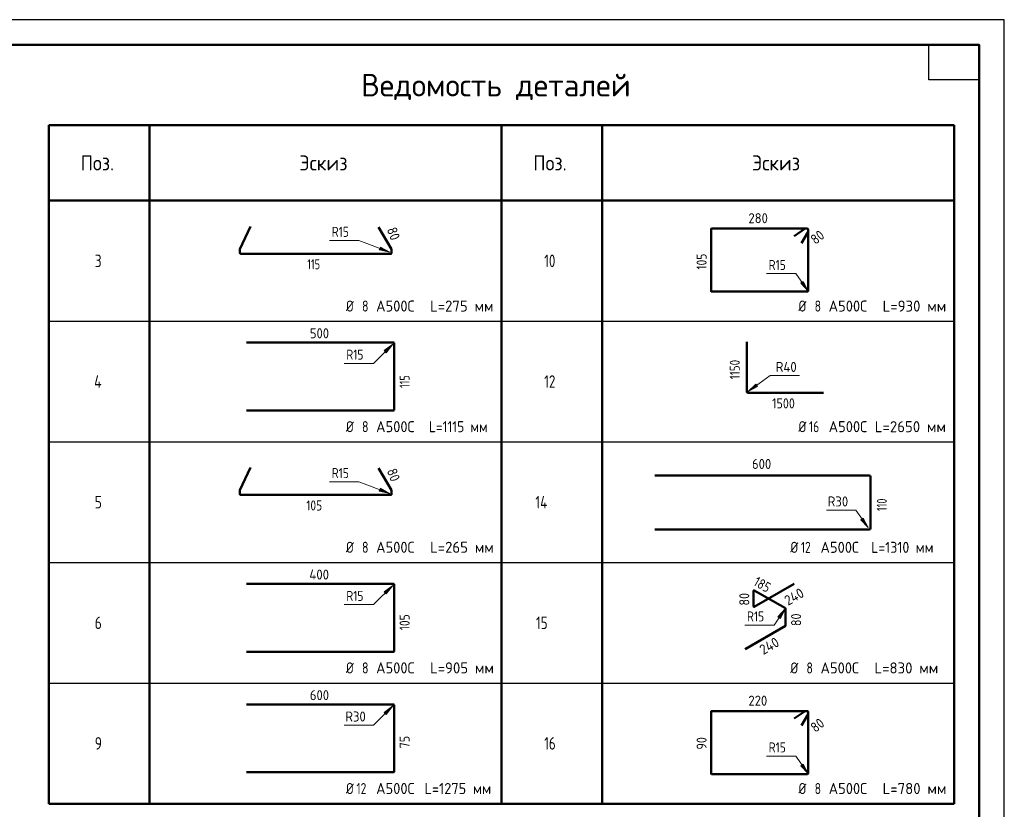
# Model space of a CAD drawing. Header units: millimetres. Extents: x 0 to 21000, y 0 to 14850.
# Tile 8 of 8: x 11210 to 21000, y 6994 to 14850. Entities that reach past the tile are written whole.
import ezdxf

# ---------------------------------------------------------------- set-up
doc = ezdxf.new("R2010")
doc.units = ezdxf.units.MM
for name, color, linetype, lineweight in [('Standard', 7, 'Continuous', 25), ('ЖБ Пилон', 180, 'Continuous', 25), ('Стена фоновая арматура Х1', 7, 'Continuous', 25), ('Фиксатор', 7, 'Continuous', 25)]:
    doc.layers.add(name, color=color, linetype=linetype, lineweight=lineweight)
doc.styles.add('ISOCPEUR', font='txt')

msp = doc.modelspace()

# ---------------------------------------------------------------- hatches: boundary and pattern name
at = {"layer": 'Standard', "linetype": 'Continuous', "lineweight": 13, "transparency": 33554687}
for points in [[(14785.4, 12559.9), (14888.9, 12536.8), (14795.9, 12587.9)], [(18976.5, 12227.4), (19049.6, 12150.5), (19000.9, 12244.8)], [(14855.1, 11537.1), (14918.7, 11622), (14833.8, 11558.4)], [(18529.5, 11224.4), (18452.9, 11151), (18547, 11200.1)], [(14785.4, 10159.9), (14888.9, 10136.8), (14795.9, 10187.9)], [(19573.5, 9874.2), (19646.6, 9797.4), (19598, 9891.6)], [(14855.1, 9137.1), (14918.7, 9222), (14833.8, 9158.4)], [(18774.4, 8893.7), (18820.4, 8989.3), (18749.5, 8910.4)], [(14855.1, 7937.1), (14918.7, 8022), (14833.8, 7958.4)], [(18976.5, 7427.4), (19049.6, 7350.5), (19000.9, 7444.8)]]:
    msp.add_hatch(color=7, dxfattribs=at).paths.add_polyline_path(points)

# ---------------------------------------------------------------- linework, layer by layer
at = {"layer": 'Standard', "color": 7, "linetype": 'Continuous', "lineweight": 50, "transparency": 33554687}
for p, q in [((11500, 13800), (16000, 13800)), ((11500, 7050), (11500, 13800)), ((12500, 7050), (12500, 13800)), ((16000, 13800), (20500, 13800)), ((16000, 7050), (16000, 13800)), ((17000, 7050), (17000, 13800)), ((20500, 7050), (20500, 13800)), ((20750, 13550), (20750, 11600)), ((20500, 13050), (11500, 13050)), ((11500, 7050), (20500, 7050))]:
    msp.add_line(p, q, dxfattribs=at)
at = {"layer": 'Standard', "color": 7, "linetype": 'Continuous', "lineweight": 35, "transparency": 33554687}
for p, q in [((20750, 13800), (20750, 10250)), ((20750, 13600), (20750, 10050))]:
    msp.add_line(p, q, dxfattribs=at)
at = {"layer": 'Standard', "color": 7, "linetype": 'Continuous', "lineweight": 13, "transparency": 33554687}
for p, q in [((14790.6, 12573.9), (14783.6, 12576.5)), ((14795.9, 12587.9), (14785.4, 12559.9)), ((14785.4, 12559.9), (14888.9, 12536.8)), ((14888.9, 12536.8), (14795.9, 12587.9)), ((14888.9, 12536.8), (14888.9, 12536.8)), ((14888.9, 12536.8), (14888.9, 12536.8)), ((14888.9, 12536.8), (14888.9, 12536.8)), ((19000.9, 12244.8), (18976.5, 12227.4)), ((18988.7, 12236.1), (18984.4, 12242.2)), ((19049.6, 12150.5), (19000.9, 12244.8)), ((18976.5, 12227.4), (19049.6, 12150.5)), ((19049.6, 12150.5), (19049.6, 12150.5)), ((19049.6, 12150.5), (19049.6, 12150.5)), ((19049.6, 12150.5), (19049.6, 12150.5)), ((14918.7, 11622), (14833.8, 11558.4)), ((14833.8, 11558.4), (14855.1, 11537.1)), ((14855.1, 11537.1), (14918.7, 11622)), ((14918.7, 11622), (14918.7, 11622)), ((14918.7, 11622), (14918.7, 11622)), ((14918.7, 11622), (14918.7, 11622)), ((14844.4, 11547.8), (14839.1, 11542.4)), ((18529.5, 11224.4), (18452.9, 11151)), ((18452.9, 11151), (18547, 11200.1)), ((18547, 11200.1), (18529.5, 11224.4)), ((18538.2, 11212.3), (18544.3, 11216.6)), ((18452.9, 11151), (18452.9, 11151)), ((18452.9, 11151), (18452.9, 11151)), ((18452.9, 11151), (18452.9, 11151)), ((14795.9, 10187.9), (14785.4, 10159.9)), ((14888.9, 10136.8), (14795.9, 10187.9)), ((14790.6, 10173.9), (14783.6, 10176.5)), ((14785.4, 10159.9), (14888.9, 10136.8)), ((14888.9, 10136.8), (14888.9, 10136.8)), ((14888.9, 10136.8), (14888.9, 10136.8)), ((14888.9, 10136.8), (14888.9, 10136.8)), ((19598, 9891.6), (19573.5, 9874.2)), ((19585.8, 9882.9), (19581.4, 9889.1)), ((19646.6, 9797.4), (19598, 9891.6)), ((19573.5, 9874.2), (19646.6, 9797.4)), ((19646.6, 9797.4), (19646.6, 9797.4)), ((19646.6, 9797.4), (19646.6, 9797.4)), ((19646.6, 9797.4), (19646.6, 9797.4)), ((14918.7, 9222), (14833.8, 9158.4)), ((14855.1, 9137.1), (14918.7, 9222)), ((14918.7, 9222), (14918.7, 9222)), ((14918.7, 9222), (14918.7, 9222)), ((14918.7, 9222), (14918.7, 9222)), ((14833.8, 9158.4), (14855.1, 9137.1)), ((14844.4, 9147.8), (14839.1, 9142.4)), ((18820.4, 8989.3), (18749.5, 8910.4)), ((18749.5, 8910.4), (18774.4, 8893.7)), ((18774.4, 8893.7), (18820.4, 8989.3)), ((18820.4, 8989.3), (18820.4, 8989.3)), ((18820.4, 8989.3), (18820.4, 8989.3)), ((18820.4, 8989.3), (18820.4, 8989.3)), ((18762, 8902.1), (18757.8, 8895.8)), ((14918.7, 8022), (14833.8, 7958.4)), ((14833.8, 7958.4), (14855.1, 7937.1)), ((14844.4, 7947.8), (14839.1, 7942.4)), ((14855.1, 7937.1), (14918.7, 8022)), ((14918.7, 8022), (14918.7, 8022)), ((14918.7, 8022), (14918.7, 8022)), ((14918.7, 8022), (14918.7, 8022)), ((19000.9, 7444.8), (18976.5, 7427.4)), ((18988.7, 7436.1), (18984.4, 7442.2)), ((19049.6, 7350.5), (19000.9, 7444.8)), ((18976.5, 7427.4), (19049.6, 7350.5)), ((19049.6, 7350.5), (19049.6, 7350.5)), ((19049.6, 7350.5), (19049.6, 7350.5)), ((19049.6, 7350.5), (19049.6, 7350.5))]:
    msp.add_line(p, q, dxfattribs=at)
at = {"layer": 'Standard', "color": 7, "linetype": 'Continuous', "lineweight": -3, "transparency": 33554687}
for p, q in [((11500, 11850), (20500, 11850)), ((11500, 10650), (20500, 10650)), ((11500, 9450), (20500, 9450)), ((11500, 8250), (20500, 8250))]:
    msp.add_line(p, q, dxfattribs=at)
at = {"layer": 'Standard', "color": 7, "linetype": 'Continuous', "lineweight": 25, "transparency": 33554687}
for points in [[(0, 0), (21000, 0), (21000, 14850), (0, 14850), (0, 0)], [(20750, 14600), (20750, 14250), (20250, 14250), (20250, 14600), (20750, 14600)]]:
    msp.add_lwpolyline(points, close=True, dxfattribs=at)
at = {"layer": 'Standard', "color": 220, "linetype": 'Continuous', "lineweight": 13, "transparency": 33554687}
msp.add_lwpolyline([(21000, 14850), (0, 14850), (0, 0), (21000, 0), (21000, 14850)], dxfattribs=at)
at = {"layer": 'Standard', "color": 7, "linetype": 'Continuous', "lineweight": 50, "transparency": 33554687}
msp.add_lwpolyline([(1000, 14600), (20750, 14600), (20750, 250), (1000, 250), (1000, 14600)], close=True, dxfattribs=at)
at = {"layer": 'Standard', "color": 7, "linetype": 'Continuous', "lineweight": 13, "transparency": 33554687}
for points in [[(14291.2, 12652.4), (14582.6, 12652.4), (14888.9, 12536.8)], [(18635.4, 12323.2), (18926.7, 12323.2), (19049.6, 12150.5)], [(14435.9, 11430.6), (14727.3, 11430.6), (14918.7, 11622)], [(18964.1, 11308.9), (18672.7, 11308.9), (18452.9, 11151)], [(14291.2, 10252.4), (14582.6, 10252.4), (14888.9, 10136.8)], [(19232.4, 9970.1), (19523.8, 9970.1), (19646.6, 9797.4)], [(14435.9, 9030.6), (14727.3, 9030.6), (14918.7, 9222)], [(18419.7, 8826.1), (18711.1, 8826.1), (18820.4, 8989.3)], [(14435.9, 7830.6), (14727.3, 7830.6), (14918.7, 8022)], [(18635.4, 7523.2), (18926.7, 7523.2), (19049.6, 7350.5)]]:
    msp.add_lwpolyline(points, dxfattribs=at)
at = {"layer": 'ЖБ Пилон', "color": 7, "linetype": 'Continuous', "lineweight": 50, "transparency": 33554687}
for p, q in [((13466.4, 11637.5), (14925.8, 11637.5)), ((14934.2, 11629.1), (14934.2, 10970.5)), ((14925.8, 10962.1), (13466.4, 10962.1)), ((13466.4, 9237.5), (14925.8, 9237.5)), ((14934.2, 9229.1), (14934.2, 8570.5)), ((14925.8, 8562.1), (13466.4, 8562.1)), ((13466.4, 8037.5), (14925.8, 8037.5)), ((14934.2, 8029.1), (14934.2, 7370.5)), ((14925.8, 7362.1), (13466.4, 7362.1))]:
    msp.add_line(p, q, dxfattribs=at)
for centre, start, end in [((14925.8, 11629.1), 0, 90), ((14925.8, 10970.5), 270, 0), ((14925.8, 9229.1), 0, 90), ((14925.8, 8570.5), 270, 0), ((14925.8, 8029.1), 0, 90), ((14925.8, 7370.5), 270, 0)]:
    msp.add_arc(centre, 8.43, start, end, dxfattribs=at)
at = {"layer": 'Стена фоновая арматура Х1', "color": 7, "linetype": 'Continuous', "lineweight": 50, "transparency": 33554687}
for p, q in [((17524.3, 10314.1), (19657.1, 10314.1)), ((19669, 10302.3), (19669, 9789.8)), ((19657.1, 9777.9), (17524.3, 9777.9)), ((18514.3, 9009.9), (18909.4, 9238)), ((18505.9, 9167.6), (18505.9, 9014.8)), ((18823.2, 8994.2), (18514.3, 9172.5)), ((18826, 8823.5), (18826, 8989.3)), ((18422.6, 8587.3), (18823.2, 8818.6))]:
    msp.add_line(p, q, dxfattribs=at)
for centre, radius, start, end in [((19657.1, 10302.3), 11.8, 0, 90), ((19657.1, 9789.8), 11.8, 270, 0), ((18511.5, 9167.6), 5.61, 60, 180), ((18511.5, 9014.8), 5.61, 180, 300), ((18820.4, 8989.3), 5.61, 0, 60), ((18820.4, 8823.5), 5.61, 300, 0)]:
    msp.add_arc(centre, radius, start, end, dxfattribs=at)
at = {"layer": 'Фиксатор', "color": 7, "linetype": 'Continuous', "lineweight": 50, "transparency": 33554687}
for p, q in [((13399.8, 12567.7), (13504.9, 12793.1)), ((14777.5, 12786.5), (14907.6, 12567.7)), ((18083.7, 12766.3), (18083.7, 12150.5)), ((19044.2, 12771.6), (18089, 12771.6)), ((19018.5, 12771.3), (18910.7, 12696.3)), ((18982.3, 12627.3), (19049.3, 12740.5)), ((19044.2, 12771.6), (19020.3, 12771.6)), ((19049.6, 12742.4), (19049.6, 12766.2)), ((19049.6, 12150.5), (19049.6, 12766.2)), ((13399.3, 12529.9), (13399.3, 12564.9)), ((14908.1, 12564.9), (14908.1, 12529.9)), ((14900.1, 12521.9), (13407.3, 12521.9)), ((18089, 12145.2), (19044.3, 12145.2)), ((18440.6, 11151), (18440.6, 11646.4)), ((19202.3, 11138.6), (18452.9, 11138.6)), ((13399.8, 10167.7), (13504.9, 10393.1)), ((14777.5, 10386.5), (14907.6, 10167.7)), ((13399.3, 10129.9), (13399.3, 10164.9)), ((14900.1, 10121.9), (13407.3, 10121.9)), ((14908.1, 10164.9), (14908.1, 10129.9)), ((18083.7, 7966.3), (18083.7, 7350.5)), ((19044.2, 7971.6), (18089, 7971.6)), ((19018.5, 7971.3), (18910.7, 7896.3)), ((18982.3, 7827.3), (19049.3, 7940.5)), ((19044.2, 7971.6), (19020.3, 7971.6)), ((19049.6, 7942.4), (19049.6, 7966.2)), ((19049.6, 7350.5), (19049.6, 7966.2)), ((18089, 7345.2), (19044.3, 7345.2))]:
    msp.add_line(p, q, dxfattribs=at)
for centre, radius, start, end in [((18089, 12766.3), 5.3, 90, 180), ((19020.3, 12766.2), 5.43, 90, 110), ((19044.2, 12766.2), 5.43, 0, 90), ((19044.2, 12766.2), 5.43, 0, 90), ((19044.2, 12742.4), 5.43, 340, 0), ((13407.3, 12564.9), 8, 160, 180), ((14900.1, 12564.9), 8, 0, 20), ((13407.3, 12529.9), 8, 180, 270), ((14900.1, 12529.9), 8, 270, 0), ((18089, 12150.5), 5.3, 180, 270), ((19044.3, 12150.5), 5.3, 270, 0), ((18452.9, 11151), 12.4, 180, 270), ((13407.3, 10164.9), 8, 160, 180), ((13407.3, 10129.9), 8, 180, 270), ((14900.1, 10129.9), 8, 270, 0), ((14900.1, 10164.9), 8, 0, 20), ((18089, 7966.3), 5.3, 90, 180), ((19020.3, 7966.2), 5.43, 90, 110), ((19044.2, 7966.2), 5.43, 0, 90), ((19044.2, 7966.2), 5.43, 0, 90), ((19044.2, 7942.4), 5.43, 340, 0), ((18089, 7350.5), 5.3, 180, 270), ((19044.3, 7350.5), 5.3, 270, 0)]:
    msp.add_arc(centre, radius, start, end, dxfattribs=at)

# ---------------------------------------------------------------- texts
at = {"layer": 'Standard', "color": 7, "linetype": 'Continuous', "lineweight": 50, "transparency": 33554687, "insert": (14605, 14050), "char_height": 225, "width": 2899.156, "attachment_point": 7, "style": 'ISOCPEUR'}
msp.add_mtext('\\W0.98;Ведомость деталей', dxfattribs=at)
at = {"layer": 'Standard', "color": 7, "linetype": 'Continuous', "lineweight": 25, "transparency": 33554687, "attachment_point": 7, "style": 'ISOCPEUR'}
for s, insert, char_height, width in [('\\W0.92;Поз.', (11816.3, 13350), 150, 436.494), ('\\W0.94;Эскиз', (13991.2, 13350), 150, 588.059), ('\\W0.92;Поз.', (16316.3, 13350), 150, 436.494), ('\\W0.94;Эскиз', (18491.2, 13350), 150, 588.059), ('\\W0.78;3', (11956.2, 12387.5), 125, 136.007), ('\\W0.75;10', (16425, 12387.5), 125, 196.779), ('\\W0.83;Ø', (14453.3, 11945.8), 110, 155.834), ('\\W0.78;8', (14613.6, 11945.8), 110, 119.681), ('\\W0.95;А500С', (14753.5, 11945.8), 110, 458.877), ('\\W0.97;L=275 мм', (15290, 11945.8), 110, 679.737), ('\\W0.83;Ø', (18953.3, 11945.8), 110, 155.834), ('\\W0.78;8', (19113.6, 11945.8), 110, 119.686), ('\\W0.95;А500С', (19253.5, 11945.8), 110, 458.877), ('\\W0.97;L=930 мм', (19790, 11945.8), 110, 679.737), ('\\W0.80;4', (11950, 11187.5), 125, 149.927), ('\\W0.75;12', (16425, 11187.5), 125, 196.779), ('\\W0.83;Ø', (14453.3, 10745.8), 110, 155.834), ('\\W0.78;8', (14613.6, 10745.8), 110, 119.681), ('\\W0.95;А500С', (14753.5, 10745.8), 110, 458.877), ('\\W0.88;L=1115 мм', (15279, 10745.8), 110, 686.065), ('\\W0.83;Ø', (18953.3, 10745.8), 110, 155.834), ('\\W0.75;16', (19058.6, 10745.8), 110, 173.171), ('\\W0.95;А500С', (19253.5, 10745.8), 110, 458.877), ('\\W0.97;L=2650 мм', (19713, 10745.8), 110, 756.871), ('\\W0.78;5', (11956.2, 9987.5), 125, 136.007), ('\\W0.76;14', (16337.7, 9987.1), 125, 210.239), ('\\W0.83;Ø', (14453.3, 9545.8), 110, 155.834), ('\\W0.78;8', (14613.6, 9545.8), 110, 119.681), ('\\W0.95;А500С', (14753.5, 9545.8), 110, 458.877), ('\\W0.97;L=265 мм', (15290, 9545.8), 110, 679.737), ('\\W0.83;Ø', (18872.2, 9545.4), 110, 155.834), ('\\W0.75;12', (18977.5, 9545.4), 110, 173.171), ('\\W0.95;А500С', (19172.4, 9545.4), 110, 458.881), ('\\W0.91;L=1310 мм', (19675.9, 9545.4), 110, 709.669), ('\\W0.78;6', (11956.2, 8787.5), 125, 136.007), ('\\W0.75;15', (16343.9, 8787.1), 125, 196.783), ('\\W0.83;Ø', (14453.3, 8345.8), 110, 155.834), ('\\W0.78;8', (14613.6, 8345.8), 110, 119.681), ('\\W0.95;А500С', (14753.5, 8345.8), 110, 458.877), ('\\W0.97;L=905 мм', (15290, 8345.8), 110, 679.737), ('\\W0.83;Ø', (18872.2, 8345.4), 110, 155.834), ('\\W0.78;8', (19032.5, 8345.4), 110, 119.681), ('\\W0.95;А500С', (19172.4, 8345.4), 110, 458.881), ('\\W0.97;L=830 мм', (19708.9, 8345.4), 110, 679.74), ('\\W0.78;9', (11956.2, 7587.5), 125, 136.007), ('\\W0.75;16', (16425, 7587.5), 125, 196.779), ('\\W0.83;Ø', (14453.3, 7145.8), 110, 155.834), ('\\W0.75;12', (14558.6, 7145.8), 110, 173.167), ('\\W0.95;А500С', (14753.5, 7145.8), 110, 458.877), ('\\W0.94;L=1275 мм', (15235, 7145.8), 110, 733.27), ('\\W0.83;Ø', (18953.3, 7145.8), 110, 155.834), ('\\W0.78;8', (19113.6, 7145.8), 110, 119.686), ('\\W0.95;А500С', (19253.5, 7145.8), 110, 458.877), ('\\W0.97;L=780 мм', (19790, 7145.8), 110, 679.737)]:
    msp.add_mtext(s, dxfattribs=dict(at, insert=insert, char_height=char_height, width=width))
at = {"layer": 'Standard', "color": 7, "linetype": 'Continuous', "lineweight": 18, "transparency": 33554687, "char_height": 100, "attachment_point": 7, "style": 'ISOCPEUR'}
for s, insert, width in [('\\W0.83;R15', (14312.7, 12689.1), 241.556), ('\\W0.83;R15', (18656.9, 12359.8), 241.552), ('\\W0.83;R15', (14457.4, 11467.3), 241.556), ('\\W0.92;R40', (18727.6, 11345.6), 275.841), ('\\W0.83;R15', (14312.7, 10289.1), 241.556), ('\\W0.92;R30', (19243.9, 10006.7), 265.654), ('\\W0.83;R15', (14457.4, 9067.3), 241.556), ('\\W0.83;R15', (18441.2, 8862.8), 241.556), ('\\W0.92;R30', (14447.4, 7867.3), 265.65), ('\\W0.83;R15', (18656.9, 7559.8), 241.552)]:
    msp.add_mtext(s, dxfattribs=dict(at, insert=insert, width=width))
at = {"layer": 'ЖБ Пилон', "color": 7, "linetype": 'Continuous', "lineweight": 18, "transparency": 33554687, "char_height": 100, "attachment_point": 7, "style": 'ISOCPEUR'}
for s, insert, width in [('\\W0.91;500', (14095.3, 11679.8), 255.445), ('\\W0.92;400', (14090.3, 9279.8), 265.654), ('\\W0.91;600', (14095.3, 8079.8), 255.445)]:
    msp.add_mtext(s, dxfattribs=dict(at, insert=insert, width=width))
at = {"layer": 'ЖБ Пилон', "color": 7, "linetype": 'Continuous', "lineweight": 18, "transparency": 33554687, "char_height": 100, "attachment_point": 7, "rotation": 90, "style": 'ISOCPEUR'}
for s, insert, width in [('\\W0.74;115', (15086.9, 11185.5), 206.887), ('\\W0.83;105', (15086.9, 8775.5), 231.17), ('\\W0.87;75', (15086.9, 7600.5), 183.601)]:
    msp.add_mtext(s, dxfattribs=dict(at, insert=insert, width=width))
at = {"layer": 'Стена фоновая арматура Х1', "color": 7, "linetype": 'Continuous', "lineweight": 18, "transparency": 33554687, "insert": (18491.7, 10380.1), "char_height": 100, "width": 255.452, "attachment_point": 7, "style": 'ISOCPEUR'}
msp.add_mtext('\\W0.91;600', dxfattribs=at)
at = {"layer": 'Стена фоновая арматура Х1', "color": 7, "linetype": 'Continuous', "lineweight": 18, "transparency": 33554687, "char_height": 100, "attachment_point": 7, "style": 'ISOCPEUR'}
for s, insert, width, rotation in [('\\W0.74;110', (19831.9, 9961), 206.887, 90), ('\\W0.83;185', (18497.5, 9228.5), 231.17, 330), ('\\W0.87;80', (18464.5, 9021.2), 183.601, 90), ('\\W0.92;240', (18850.6, 9018.1), 265.654, 30), ('\\W0.87;80', (18980, 8816.9), 183.605, 90), ('\\W0.92;240', (18603.8, 8528.1), 265.654, 30)]:
    msp.add_mtext(s, dxfattribs=dict(at, insert=insert, width=width, rotation=rotation))
at = {"layer": 'Фиксатор', "color": 7, "linetype": 'Continuous', "lineweight": 18, "transparency": 33554687, "char_height": 100, "attachment_point": 7, "style": 'ISOCPEUR'}
for s, insert, width in [('\\W0.91;280', (18455.9, 12824.9), 255.449), ('\\W0.74;115', (14068.7, 12366.9), 206.887), ('\\W0.87;1500', (18691.4, 10982.9), 303.138), ('\\W0.83;105', (14058.7, 9966.9), 231.17), ('\\W0.91;220', (18455.9, 8024.9), 255.449)]:
    msp.add_mtext(s, dxfattribs=dict(at, insert=insert, width=width))
for s, insert, width, rotation in [('\\W0.87;80', (14858.5, 12763.3), 183.607, 290), ('\\W0.87;80', (19122.3, 12608), 183.606, 37.46863), ('\\W0.83;105', (18039.9, 12363.4), 231.17, 90), ('\\W0.80;1150', (18370.3, 11272.5), 279.875, 90), ('\\W0.87;80', (14858.5, 10363.3), 183.607, 290), ('\\W0.87;80', (19122.3, 7753), 183.606, 37.46863), ('\\W0.87;90', (18039.9, 7588.4), 183.601, 90)]:
    msp.add_mtext(s, dxfattribs=dict(at, insert=insert, width=width, rotation=rotation))

doc.saveas('drawing.dxf')
